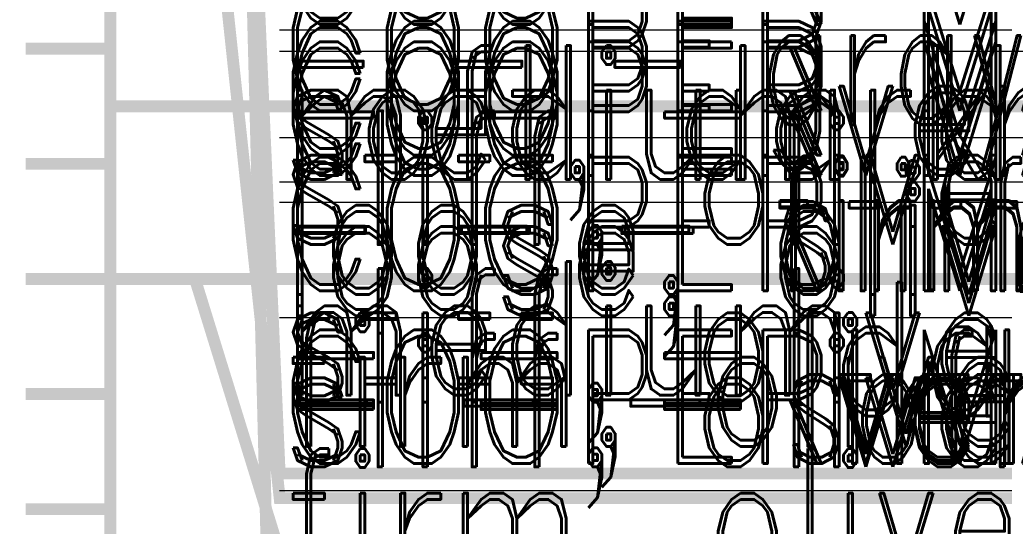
# Model space of a CAD drawing. Extents: x -2 to 113, y -136 to 16.
# Tile 31 of 256: x 12.23 to 20.78, y -92.79 to -88.39. Entities that reach past the tile are written whole.
import ezdxf
from ezdxf.enums import TextEntityAlignment as Align

# ---------------------------------------------------------------- set-up
doc = ezdxf.new("R2010")
doc.units = 0
doc.header["$MEASUREMENT"] = 0
doc.linetypes.add('SOLID', pattern=[0])
doc.layers.get('0').update_dxf_attribs({"linetype": 'SOLID'})
for name, color, linetype in [('1', 7, 'SOLID'), ('10', 7, 'SOLID'), ('11', 7, 'SOLID'), ('12', 7, 'SOLID'), ('13', 7, 'SOLID'), ('14', 7, 'SOLID'), ('15', 7, 'SOLID'), ('16', 7, 'SOLID'), ('17', 7, 'SOLID'), ('18', 7, 'SOLID'), ('19', 7, 'SOLID'), ('2', 7, 'SOLID'), ('20', 7, 'SOLID'), ('21', 7, 'SOLID'), ('22', 7, 'SOLID'), ('23', 7, 'SOLID'), ('24', 7, 'SOLID'), ('25', 7, 'SOLID'), ('26', 7, 'SOLID'), ('27', 7, 'SOLID'), ('28', 7, 'SOLID'), ('29', 7, 'SOLID'), ('3', 7, 'SOLID'), ('30', 7, 'SOLID'), ('31', 7, 'SOLID'), ('32', 7, 'SOLID'), ('33', 7, 'SOLID'), ('34', 7, 'SOLID'), ('35', 7, 'SOLID'), ('36', 7, 'SOLID'), ('37', 7, 'SOLID'), ('38', 7, 'SOLID'), ('39', 7, 'SOLID'), ('4', 7, 'SOLID'), ('40', 7, 'SOLID'), ('41', 7, 'SOLID'), ('42', 7, 'SOLID'), ('43', 7, 'SOLID'), ('44', 7, 'SOLID'), ('45', 7, 'SOLID'), ('46', 7, 'SOLID'), ('47', 7, 'SOLID'), ('48', 7, 'SOLID'), ('49', 7, 'SOLID'), ('5', 7, 'SOLID'), ('50', 7, 'SOLID'), ('51', 7, 'SOLID'), ('52', 7, 'SOLID'), ('53', 7, 'SOLID'), ('54', 7, 'SOLID'), ('55', 7, 'SOLID'), ('56', 7, 'SOLID'), ('57', 7, 'SOLID'), ('58', 7, 'SOLID'), ('59', 7, 'SOLID'), ('6', 7, 'SOLID'), ('60', 7, 'SOLID'), ('61', 7, 'SOLID'), ('62', 7, 'SOLID'), ('63', 7, 'SOLID'), ('64', 7, 'SOLID'), ('65', 7, 'SOLID'), ('66', 7, 'SOLID'), ('67', 7, 'SOLID'), ('68', 7, 'SOLID'), ('7', 7, 'SOLID'), ('8', 7, 'SOLID'), ('9', 7, 'SOLID')]:
    doc.layers.add(name, color=color, linetype=linetype)
doc.styles.add('ROMAND', font='romand', dxfattribs={"height": 1})

msp = doc.modelspace()

# ---------------------------------------------------------------- linework, layer by layer
at = {"color": 7, "linetype": 'SOLID', "const_width": 0.1029}
for points in [[(13.0178, -13.1385), (13.0178, -125.6385)], [(13.0178, -88.6385), (12.2825, -88.6385)], [(13.0178, -89.6385), (12.2825, -89.6385)], [(13.0178, -90.6385), (12.2825, -90.6385)], [(13.0178, -91.6385), (12.2825, -91.6385)], [(13.0178, -92.6385), (12.2825, -92.6385)]]:
    msp.add_lwpolyline(points, dxfattribs=at)
at = {"layer": '1', "color": 7, "linetype": 'SOLID', "const_width": 0.1029}
for points in [[(13.0178, -13.1385), (13.0178, -125.6385)], [(13.0178, -88.6385), (12.2825, -88.6385)], [(13.0178, -89.6385), (12.2825, -89.6385)], [(13.0178, -90.6385), (12.2825, -90.6385)], [(13.0178, -91.6385), (12.2825, -91.6385)], [(13.0178, -92.6385), (12.2825, -92.6385)]]:
    msp.add_lwpolyline(points, dxfattribs=at)
at = {"layer": '10', "color": 7, "linetype": 'SOLID', "const_width": 0.1029}
for points in [[(13.0178, -13.1385), (13.0178, -125.6385)], [(13.0178, -88.6385), (12.2825, -88.6385)], [(13.0178, -89.6385), (12.2825, -89.6385)], [(13.0178, -90.6385), (12.2825, -90.6385)], [(13.0178, -90.6385), (13.7531, -90.6385), (14.4884, -93.0172), (48.3119, -93.0172), (49.0472, -90.6385), (49.7825, -90.6385)], [(13.0178, -91.6385), (12.2825, -91.6385)], [(13.0178, -92.6385), (12.2825, -92.6385)]]:
    msp.add_lwpolyline(points, dxfattribs=at)
at = {"layer": '11', "color": 7, "linetype": 'SOLID', "const_width": 0.1029}
for points in [[(13.0178, -13.1385), (13.0178, -125.6385)], [(13.0178, -88.6385), (12.2825, -88.6385)], [(13.0178, -89.6385), (12.2825, -89.6385)], [(13.0178, -90.6385), (12.2825, -90.6385)], [(13.0178, -91.6385), (12.2825, -91.6385)], [(13.0178, -92.6385), (12.2825, -92.6385)]]:
    msp.add_lwpolyline(points, dxfattribs=at)
at = {"layer": '12', "color": 7, "linetype": 'SOLID', "const_width": 0.1029}
for points in [[(13.0178, -13.1385), (13.0178, -125.6385)], [(13.0178, -88.6385), (12.2825, -88.6385)], [(13.0178, -89.6385), (12.2825, -89.6385)], [(13.0178, -90.6385), (12.2825, -90.6385)], [(13.0178, -91.6385), (12.2825, -91.6385)], [(13.0178, -92.6385), (12.2825, -92.6385)]]:
    msp.add_lwpolyline(points, dxfattribs=at)
at = {"layer": '13', "color": 7, "linetype": 'SOLID', "const_width": 0.1029}
for points in [[(13.0178, -13.1385), (13.0178, -125.6385)], [(13.0178, -88.6385), (12.2825, -88.6385)], [(13.0178, -89.6385), (12.2825, -89.6385)], [(13.0178, -90.6385), (12.2825, -90.6385)], [(13.0178, -91.6385), (12.2825, -91.6385)], [(13.0178, -92.6385), (12.2825, -92.6385)]]:
    msp.add_lwpolyline(points, dxfattribs=at)
at = {"layer": '14', "color": 7, "linetype": 'SOLID', "const_width": 0.1029}
for points in [[(13.0178, -13.1385), (13.0178, -125.6385)], [(13.0178, -88.6385), (12.2825, -88.6385)], [(13.0178, -89.6385), (12.2825, -89.6385)], [(13.0178, -90.6385), (12.2825, -90.6385)], [(13.0178, -91.6385), (12.2825, -91.6385)], [(13.0178, -92.6385), (12.2825, -92.6385)]]:
    msp.add_lwpolyline(points, dxfattribs=at)
at = {"layer": '15', "color": 7, "linetype": 'SOLID', "const_width": 0.1029}
for points in [[(13.0178, -13.1385), (13.0178, -125.6385)], [(13.0178, -88.6385), (12.2825, -88.6385)], [(13.0178, -89.6385), (12.2825, -89.6385)], [(13.0178, -90.6385), (12.2825, -90.6385)], [(13.0178, -91.6385), (12.2825, -91.6385)], [(13.0178, -92.6385), (12.2825, -92.6385)]]:
    msp.add_lwpolyline(points, dxfattribs=at)
at = {"layer": '16', "color": 7, "linetype": 'SOLID', "const_width": 0.1029}
for points in [[(13.0178, -13.1385), (13.0178, -125.6385)], [(13.0178, -68.6385), (13.7531, -68.6385), (14.4884, -97.3903), (48.3119, -97.3903), (49.0472, -68.6385), (49.7825, -68.6385)], [(13.0178, -88.6385), (12.2825, -88.6385)], [(13.0178, -89.6385), (12.2825, -89.6385)], [(13.0178, -90.6385), (12.2825, -90.6385)], [(13.0178, -91.6385), (12.2825, -91.6385)], [(13.0178, -92.6385), (12.2825, -92.6385)]]:
    msp.add_lwpolyline(points, dxfattribs=at)
at = {"layer": '17', "color": 7, "linetype": 'SOLID', "const_width": 0.1029}
for points in [[(13.0178, -13.1385), (13.0178, -125.6385)], [(13.0178, -88.6385), (12.2825, -88.6385)], [(13.0178, -89.6385), (12.2825, -89.6385)], [(13.0178, -90.6385), (12.2825, -90.6385)], [(13.0178, -91.6385), (12.2825, -91.6385)], [(13.0178, -92.6385), (12.2825, -92.6385)]]:
    msp.add_lwpolyline(points, dxfattribs=at)
at = {"layer": '18', "color": 7, "linetype": 'SOLID', "const_width": 0.1029}
for points in [[(13.0178, -13.1385), (13.0178, -125.6385)], [(13.0178, -88.6385), (12.2825, -88.6385)], [(13.0178, -89.6385), (12.2825, -89.6385)], [(13.0178, -90.6385), (12.2825, -90.6385)], [(13.0178, -91.6385), (12.2825, -91.6385)], [(13.0178, -92.6385), (12.2825, -92.6385)]]:
    msp.add_lwpolyline(points, dxfattribs=at)
at = {"layer": '19', "color": 7, "linetype": 'SOLID', "const_width": 0.1029}
for points in [[(13.0178, -13.1385), (13.0178, -125.6385)], [(13.0178, -88.6385), (12.2825, -88.6385)], [(13.0178, -89.6385), (12.2825, -89.6385)], [(13.0178, -90.6385), (12.2825, -90.6385)], [(13.0178, -91.6385), (12.2825, -91.6385)], [(13.0178, -92.6385), (12.2825, -92.6385)]]:
    msp.add_lwpolyline(points, dxfattribs=at)
at = {"layer": '2', "color": 7, "linetype": 'SOLID', "const_width": 0.1029}
for points in [[(13.0178, -13.1385), (13.0178, -125.6385)], [(13.0178, -88.6385), (12.2825, -88.6385)], [(13.0178, -89.6385), (12.2825, -89.6385)], [(13.0178, -90.6385), (12.2825, -90.6385)], [(13.0178, -91.6385), (12.2825, -91.6385)], [(13.0178, -92.6385), (12.2825, -92.6385)]]:
    msp.add_lwpolyline(points, dxfattribs=at)
at = {"layer": '20', "color": 7, "linetype": 'SOLID', "const_width": 0.1029}
for points in [[(13.0178, -13.1385), (13.0178, -125.6385)], [(13.0178, -88.6385), (12.2825, -88.6385)], [(13.0178, -89.1385), (49.7825, -89.1385)], [(13.0178, -89.6385), (12.2825, -89.6385)], [(13.0178, -90.6385), (12.2825, -90.6385)], [(13.0178, -91.6385), (12.2825, -91.6385)], [(13.0178, -92.6385), (12.2825, -92.6385)]]:
    msp.add_lwpolyline(points, dxfattribs=at)
at = {"layer": '21', "color": 7, "linetype": 'SOLID', "const_width": 0.1029}
for points in [[(13.0178, -13.1385), (13.0178, -125.6385)], [(13.0178, -88.6385), (12.2825, -88.6385)], [(13.0178, -89.6385), (12.2825, -89.6385)], [(13.0178, -90.6385), (12.2825, -90.6385)], [(13.0178, -91.6385), (12.2825, -91.6385)], [(13.0178, -92.6385), (12.2825, -92.6385)]]:
    msp.add_lwpolyline(points, dxfattribs=at)
at = {"layer": '22', "color": 7, "linetype": 'SOLID', "const_width": 0.1029}
for points in [[(13.0178, -13.1385), (13.0178, -125.6385)], [(13.0178, -88.6385), (12.2825, -88.6385)], [(13.0178, -89.6385), (12.2825, -89.6385)], [(13.0178, -90.6385), (12.2825, -90.6385)], [(13.0178, -91.6385), (12.2825, -91.6385)], [(13.0178, -92.6385), (12.2825, -92.6385)]]:
    msp.add_lwpolyline(points, dxfattribs=at)
at = {"layer": '23', "color": 7, "linetype": 'SOLID', "const_width": 0.1029}
for points in [[(13.0178, -13.1385), (13.0178, -125.6385)], [(13.0178, -88.6385), (12.2825, -88.6385)], [(13.0178, -89.6385), (12.2825, -89.6385)], [(13.0178, -90.6385), (12.2825, -90.6385)], [(13.0178, -91.6385), (12.2825, -91.6385)], [(13.0178, -92.6385), (12.2825, -92.6385)]]:
    msp.add_lwpolyline(points, dxfattribs=at)
at = {"layer": '24', "color": 7, "linetype": 'SOLID', "const_width": 0.1029}
for points in [[(13.0178, -13.1385), (13.0178, -125.6385)], [(13.0178, -88.6385), (12.2825, -88.6385)], [(13.0178, -89.6385), (12.2825, -89.6385)], [(13.0178, -90.6385), (12.2825, -90.6385)], [(13.0178, -91.6385), (12.2825, -91.6385)], [(13.0178, -92.6385), (12.2825, -92.6385)]]:
    msp.add_lwpolyline(points, dxfattribs=at)
at = {"layer": '25', "color": 7, "linetype": 'SOLID', "const_width": 0.1029}
for points in [[(13.0178, -13.1385), (13.0178, -125.6385)], [(13.0178, -88.6385), (12.2825, -88.6385)], [(13.0178, -89.6385), (12.2825, -89.6385)], [(13.0178, -90.6385), (12.2825, -90.6385)], [(13.0178, -91.6385), (12.2825, -91.6385)], [(13.0178, -92.6385), (12.2825, -92.6385)]]:
    msp.add_lwpolyline(points, dxfattribs=at)
at = {"layer": '26', "color": 7, "linetype": 'SOLID', "const_width": 0.1029}
for points in [[(13.0178, -13.1385), (13.0178, -125.6385)], [(13.0178, -88.6385), (12.2825, -88.6385)], [(13.0178, -89.6385), (12.2825, -89.6385)], [(13.0178, -90.6385), (12.2825, -90.6385)], [(13.0178, -91.6385), (12.2825, -91.6385)], [(13.0178, -92.6385), (12.2825, -92.6385)]]:
    msp.add_lwpolyline(points, dxfattribs=at)
at = {"layer": '27', "color": 7, "linetype": 'SOLID', "const_width": 0.1029}
for points in [[(13.0178, -13.1385), (13.0178, -125.6385)], [(13.0178, -88.6385), (12.2825, -88.6385)], [(13.0178, -89.6385), (12.2825, -89.6385)], [(13.0178, -90.6385), (12.2825, -90.6385)], [(13.0178, -91.6385), (12.2825, -91.6385)], [(13.0178, -92.6385), (12.2825, -92.6385)]]:
    msp.add_lwpolyline(points, dxfattribs=at)
at = {"layer": '28', "color": 7, "linetype": 'SOLID', "const_width": 0.1029}
for points in [[(13.0178, -13.1385), (13.0178, -125.6385)], [(13.0178, -88.6385), (12.2825, -88.6385)], [(13.0178, -89.6385), (12.2825, -89.6385)], [(13.0178, -90.6385), (12.2825, -90.6385)], [(13.0178, -91.6385), (12.2825, -91.6385)], [(13.0178, -92.6385), (12.2825, -92.6385)]]:
    msp.add_lwpolyline(points, dxfattribs=at)
at = {"layer": '29', "color": 7, "linetype": 'SOLID', "const_width": 0.1029}
for points in [[(13.0178, -13.1385), (13.0178, -125.6385)], [(13.0178, -88.6385), (12.2825, -88.6385)], [(13.0178, -89.6385), (12.2825, -89.6385)], [(13.0178, -90.6385), (12.2825, -90.6385)], [(13.0178, -91.6385), (12.2825, -91.6385)], [(13.0178, -92.6385), (12.2825, -92.6385)]]:
    msp.add_lwpolyline(points, dxfattribs=at)
at = {"layer": '3', "color": 7, "linetype": 'SOLID', "const_width": 0.1029}
for points in [[(13.0178, -13.1385), (13.0178, -125.6385)], [(13.0178, -88.6385), (12.2825, -88.6385)], [(13.0178, -89.6385), (12.2825, -89.6385)], [(13.0178, -90.6385), (12.2825, -90.6385)], [(13.0178, -91.6385), (12.2825, -91.6385)], [(13.0178, -92.6385), (12.2825, -92.6385)]]:
    msp.add_lwpolyline(points, dxfattribs=at)
at = {"layer": '30', "color": 7, "linetype": 'SOLID', "const_width": 0.1029}
for points in [[(13.0178, -13.1385), (13.0178, -125.6385)], [(13.0178, -88.6385), (12.2825, -88.6385)], [(13.0178, -89.6385), (12.2825, -89.6385)], [(13.0178, -90.6385), (12.2825, -90.6385)], [(13.0178, -91.6385), (12.2825, -91.6385)], [(13.0178, -92.6385), (12.2825, -92.6385)]]:
    msp.add_lwpolyline(points, dxfattribs=at)
at = {"layer": '31', "color": 7, "linetype": 'SOLID', "const_width": 0.1029}
for points in [[(13.0178, -13.1385), (13.0178, -125.6385)], [(13.0178, -88.6385), (12.2825, -88.6385)], [(13.0178, -89.6385), (12.2825, -89.6385)], [(13.0178, -90.6385), (12.2825, -90.6385)], [(13.0178, -91.6385), (12.2825, -91.6385)], [(13.0178, -92.6385), (12.2825, -92.6385)]]:
    msp.add_lwpolyline(points, dxfattribs=at)
at = {"layer": '32', "color": 7, "linetype": 'SOLID', "const_width": 0.1029}
for points in [[(13.0178, -13.1385), (13.0178, -125.6385)], [(13.0178, -88.6385), (12.2825, -88.6385)], [(13.0178, -89.6385), (12.2825, -89.6385)], [(13.0178, -90.6385), (12.2825, -90.6385)], [(13.0178, -91.6385), (12.2825, -91.6385)], [(13.0178, -92.6385), (12.2825, -92.6385)]]:
    msp.add_lwpolyline(points, dxfattribs=at)
at = {"layer": '33', "color": 7, "linetype": 'SOLID', "const_width": 0.1029}
for points in [[(13.0178, -13.1385), (13.0178, -125.6385)], [(13.0178, -88.6385), (12.2825, -88.6385)], [(13.0178, -89.6385), (12.2825, -89.6385)], [(13.0178, -90.6385), (12.2825, -90.6385)], [(13.0178, -91.6385), (12.2825, -91.6385)], [(13.0178, -92.6385), (12.2825, -92.6385)]]:
    msp.add_lwpolyline(points, dxfattribs=at)
at = {"layer": '34', "color": 7, "linetype": 'SOLID', "const_width": 0.1029}
for points in [[(13.0178, -13.1385), (13.0178, -125.6385)], [(13.0178, -88.6385), (12.2825, -88.6385)], [(13.0178, -89.6385), (12.2825, -89.6385)], [(13.0178, -90.6385), (12.2825, -90.6385)], [(13.0178, -91.6385), (12.2825, -91.6385)], [(13.0178, -92.6385), (12.2825, -92.6385)]]:
    msp.add_lwpolyline(points, dxfattribs=at)
at = {"layer": '35', "color": 7, "linetype": 'SOLID', "const_width": 0.1029}
for points in [[(13.0178, -13.1385), (13.0178, -125.6385)], [(13.0178, -88.6385), (12.2825, -88.6385)], [(13.0178, -89.6385), (12.2825, -89.6385)], [(13.0178, -90.6385), (12.2825, -90.6385)], [(13.0178, -91.6385), (12.2825, -91.6385)], [(13.0178, -92.6385), (12.2825, -92.6385)]]:
    msp.add_lwpolyline(points, dxfattribs=at)
at = {"layer": '36', "color": 7, "linetype": 'SOLID', "const_width": 0.1029}
for points in [[(13.0178, -13.1385), (13.0178, -125.6385)], [(13.0178, -88.6385), (12.2825, -88.6385)], [(13.0178, -89.6385), (12.2825, -89.6385)], [(13.0178, -90.6385), (12.2825, -90.6385)], [(13.0178, -91.6385), (12.2825, -91.6385)], [(13.0178, -92.6385), (12.2825, -92.6385)]]:
    msp.add_lwpolyline(points, dxfattribs=at)
at = {"layer": '37', "color": 7, "linetype": 'SOLID', "const_width": 0.1029}
for points in [[(13.0178, -13.1385), (13.0178, -125.6385)], [(13.0178, -88.6385), (12.2825, -88.6385)], [(13.0178, -89.6385), (12.2825, -89.6385)], [(13.0178, -90.6385), (12.2825, -90.6385)], [(13.0178, -91.6385), (12.2825, -91.6385)], [(13.0178, -92.6385), (12.2825, -92.6385)]]:
    msp.add_lwpolyline(points, dxfattribs=at)
at = {"layer": '38', "color": 7, "linetype": 'SOLID', "const_width": 0.1029}
for points in [[(13.0178, -13.1385), (13.0178, -125.6385)], [(13.0178, -88.6385), (12.2825, -88.6385)], [(13.0178, -89.6385), (12.2825, -89.6385)], [(13.0178, -90.6385), (12.2825, -90.6385)], [(13.0178, -91.6385), (12.2825, -91.6385)], [(13.0178, -92.6385), (12.2825, -92.6385)]]:
    msp.add_lwpolyline(points, dxfattribs=at)
at = {"layer": '39', "color": 7, "linetype": 'SOLID', "const_width": 0.1029}
for points in [[(13.0178, -13.1385), (13.0178, -125.6385)], [(13.0178, -88.6385), (12.2825, -88.6385)], [(13.0178, -89.6385), (12.2825, -89.6385)], [(13.0178, -90.6385), (12.2825, -90.6385)], [(13.0178, -91.6385), (12.2825, -91.6385)], [(13.0178, -92.6385), (12.2825, -92.6385)]]:
    msp.add_lwpolyline(points, dxfattribs=at)
at = {"layer": '4', "color": 7, "linetype": 'SOLID', "const_width": 0.1029}
for points in [[(13.0178, -13.1385), (13.0178, -125.6385)], [(13.0178, -88.6385), (12.2825, -88.6385)], [(13.0178, -89.6385), (12.2825, -89.6385)], [(13.0178, -90.6385), (12.2825, -90.6385)], [(13.0178, -91.6385), (12.2825, -91.6385)], [(13.0178, -92.6385), (12.2825, -92.6385)]]:
    msp.add_lwpolyline(points, dxfattribs=at)
at = {"layer": '40', "color": 7, "linetype": 'SOLID', "const_width": 0.1029}
for points in [[(13.0178, -13.1385), (13.0178, -125.6385)], [(13.0178, -88.6385), (12.2825, -88.6385)], [(13.0178, -89.6385), (12.2825, -89.6385)], [(13.0178, -90.6385), (12.2825, -90.6385)], [(13.0178, -91.6385), (12.2825, -91.6385)], [(13.0178, -92.6385), (12.2825, -92.6385)]]:
    msp.add_lwpolyline(points, dxfattribs=at)
at = {"layer": '41', "color": 7, "linetype": 'SOLID', "const_width": 0.1029}
for points in [[(13.0178, -13.1385), (13.0178, -125.6385)], [(13.0178, -88.6385), (12.2825, -88.6385)], [(13.0178, -89.6385), (12.2825, -89.6385)], [(13.0178, -90.6385), (12.2825, -90.6385)], [(13.0178, -91.6385), (12.2825, -91.6385)], [(13.0178, -92.6385), (12.2825, -92.6385)]]:
    msp.add_lwpolyline(points, dxfattribs=at)
at = {"layer": '42', "color": 7, "linetype": 'SOLID', "const_width": 0.1029}
for points in [[(13.0178, -13.1385), (13.0178, -125.6385)], [(13.0178, -88.6385), (12.2825, -88.6385)], [(13.0178, -89.6385), (12.2825, -89.6385)], [(13.0178, -90.6385), (12.2825, -90.6385)], [(13.0178, -91.6385), (12.2825, -91.6385)], [(13.0178, -92.6385), (12.2825, -92.6385)]]:
    msp.add_lwpolyline(points, dxfattribs=at)
at = {"layer": '43', "color": 7, "linetype": 'SOLID', "const_width": 0.1029}
for points in [[(13.0178, -13.1385), (13.0178, -125.6385)], [(13.0178, -88.6385), (12.2825, -88.6385)], [(13.0178, -89.6385), (12.2825, -89.6385)], [(13.0178, -90.6385), (12.2825, -90.6385)], [(13.0178, -91.6385), (12.2825, -91.6385)], [(13.0178, -92.6385), (12.2825, -92.6385)]]:
    msp.add_lwpolyline(points, dxfattribs=at)
at = {"layer": '44', "color": 7, "linetype": 'SOLID', "const_width": 0.1029}
for points in [[(13.0178, -13.1385), (13.0178, -125.6385)], [(13.0178, -88.6385), (12.2825, -88.6385)], [(13.0178, -89.6385), (12.2825, -89.6385)], [(13.0178, -90.6385), (12.2825, -90.6385)], [(13.0178, -91.6385), (12.2825, -91.6385)], [(13.0178, -92.6385), (12.2825, -92.6385)]]:
    msp.add_lwpolyline(points, dxfattribs=at)
at = {"layer": '45', "color": 7, "linetype": 'SOLID', "const_width": 0.1029}
for points in [[(13.0178, -13.1385), (13.0178, -125.6385)], [(13.0178, -88.6385), (12.2825, -88.6385)], [(13.0178, -89.6385), (12.2825, -89.6385)], [(13.0178, -90.6385), (12.2825, -90.6385)], [(13.0178, -91.6385), (12.2825, -91.6385)], [(13.0178, -92.6385), (12.2825, -92.6385)]]:
    msp.add_lwpolyline(points, dxfattribs=at)
at = {"layer": '46', "color": 7, "linetype": 'SOLID', "const_width": 0.1029}
for points in [[(13.0178, -13.1385), (13.0178, -125.6385)], [(13.0178, -88.6385), (12.2825, -88.6385)], [(13.0178, -89.6385), (12.2825, -89.6385)], [(13.0178, -90.6385), (12.2825, -90.6385)], [(13.0178, -91.6385), (12.2825, -91.6385)], [(13.0178, -92.6385), (12.2825, -92.6385)]]:
    msp.add_lwpolyline(points, dxfattribs=at)
at = {"layer": '47', "color": 7, "linetype": 'SOLID', "const_width": 0.1029}
for points in [[(13.0178, -13.1385), (13.0178, -125.6385)], [(13.0178, -75.6385), (13.7531, -75.6385), (14.4884, -92.3278), (48.3119, -92.3278), (49.0472, -75.6385), (49.7825, -75.6385)], [(13.0178, -88.6385), (12.2825, -88.6385)], [(13.0178, -89.6385), (12.2825, -89.6385)], [(13.0178, -90.6385), (12.2825, -90.6385)], [(13.0178, -91.6385), (12.2825, -91.6385)], [(13.0178, -92.6385), (12.2825, -92.6385)]]:
    msp.add_lwpolyline(points, dxfattribs=at)
at = {"layer": '48', "color": 7, "linetype": 'SOLID', "const_width": 0.1029}
for points in [[(13.0178, -13.1385), (13.0178, -125.6385)], [(13.0178, -88.6385), (12.2825, -88.6385)], [(13.0178, -89.6385), (12.2825, -89.6385)], [(13.0178, -90.6385), (12.2825, -90.6385)], [(13.0178, -91.6385), (12.2825, -91.6385)], [(13.0178, -92.6385), (12.2825, -92.6385)]]:
    msp.add_lwpolyline(points, dxfattribs=at)
at = {"layer": '49', "color": 7, "linetype": 'SOLID', "const_width": 0.1029}
for points in [[(13.0178, -13.1385), (13.0178, -125.6385)], [(13.0178, -88.6385), (12.2825, -88.6385)], [(13.0178, -89.6385), (12.2825, -89.6385)], [(13.0178, -90.6385), (12.2825, -90.6385)], [(13.0178, -91.6385), (12.2825, -91.6385)], [(13.0178, -92.6385), (12.2825, -92.6385)]]:
    msp.add_lwpolyline(points, dxfattribs=at)
at = {"layer": '5', "color": 7, "linetype": 'SOLID', "const_width": 0.1029}
for points in [[(13.0178, -13.1385), (13.0178, -125.6385)], [(13.0178, -88.6385), (12.2825, -88.6385)], [(13.0178, -89.6385), (12.2825, -89.6385)], [(13.0178, -90.6385), (12.2825, -90.6385)], [(13.0178, -91.6385), (12.2825, -91.6385)], [(13.0178, -92.6385), (12.2825, -92.6385)]]:
    msp.add_lwpolyline(points, dxfattribs=at)
at = {"layer": '50', "color": 7, "linetype": 'SOLID', "const_width": 0.1029}
for points in [[(13.0178, -13.1385), (13.0178, -125.6385)], [(13.0178, -88.6385), (12.2825, -88.6385)], [(13.0178, -89.6385), (12.2825, -89.6385)], [(13.0178, -90.6385), (12.2825, -90.6385)], [(13.0178, -91.6385), (12.2825, -91.6385)], [(13.0178, -92.6385), (12.2825, -92.6385)]]:
    msp.add_lwpolyline(points, dxfattribs=at)
at = {"layer": '51', "color": 7, "linetype": 'SOLID', "const_width": 0.1029}
for points in [[(13.0178, -13.1385), (13.0178, -125.6385)], [(13.0178, -88.6385), (12.2825, -88.6385)], [(13.0178, -89.6385), (12.2825, -89.6385)], [(13.0178, -90.6385), (12.2825, -90.6385)], [(13.0178, -91.6385), (12.2825, -91.6385)], [(13.0178, -92.6385), (12.2825, -92.6385)]]:
    msp.add_lwpolyline(points, dxfattribs=at)
at = {"layer": '52', "color": 7, "linetype": 'SOLID', "const_width": 0.1029}
for points in [[(13.0178, -13.1385), (13.0178, -125.6385)], [(13.0178, -88.6385), (12.2825, -88.6385)], [(13.0178, -89.6385), (12.2825, -89.6385)], [(13.0178, -90.6385), (12.2825, -90.6385)], [(13.0178, -91.6385), (12.2825, -91.6385)], [(13.0178, -92.6385), (12.2825, -92.6385)]]:
    msp.add_lwpolyline(points, dxfattribs=at)
at = {"layer": '53', "color": 7, "linetype": 'SOLID', "const_width": 0.1029}
for points in [[(13.0178, -13.1385), (13.0178, -125.6385)], [(13.0178, -88.6385), (12.2825, -88.6385)], [(13.0178, -89.6385), (12.2825, -89.6385)], [(13.0178, -90.6385), (12.2825, -90.6385)], [(13.0178, -91.6385), (12.2825, -91.6385)], [(13.0178, -92.6385), (12.2825, -92.6385)]]:
    msp.add_lwpolyline(points, dxfattribs=at)
at = {"layer": '54', "color": 7, "linetype": 'SOLID', "const_width": 0.1029}
for points in [[(13.0178, -13.1385), (13.0178, -125.6385)], [(13.0178, -88.6385), (12.2825, -88.6385)], [(13.0178, -89.6385), (12.2825, -89.6385)], [(13.0178, -90.6385), (12.2825, -90.6385)], [(13.0178, -91.6385), (12.2825, -91.6385)], [(13.0178, -92.6385), (12.2825, -92.6385)]]:
    msp.add_lwpolyline(points, dxfattribs=at)
at = {"layer": '55', "color": 7, "linetype": 'SOLID', "const_width": 0.1029}
for points in [[(13.0178, -13.1385), (13.0178, -125.6385)], [(13.0178, -88.6385), (12.2825, -88.6385)], [(13.0178, -89.6385), (12.2825, -89.6385)], [(13.0178, -90.6385), (12.2825, -90.6385)], [(13.0178, -91.6385), (12.2825, -91.6385)], [(13.0178, -92.6385), (12.2825, -92.6385)]]:
    msp.add_lwpolyline(points, dxfattribs=at)
at = {"layer": '56', "color": 7, "linetype": 'SOLID', "const_width": 0.1029}
for points in [[(13.0178, -13.1385), (13.0178, -125.6385)], [(13.0178, -88.6385), (12.2825, -88.6385)], [(13.0178, -89.6385), (12.2825, -89.6385)], [(13.0178, -90.6385), (12.2825, -90.6385)], [(13.0178, -91.6385), (12.2825, -91.6385)], [(13.0178, -92.6385), (12.2825, -92.6385)]]:
    msp.add_lwpolyline(points, dxfattribs=at)
at = {"layer": '57', "color": 7, "linetype": 'SOLID', "const_width": 0.1029}
for points in [[(13.0178, -13.1385), (13.0178, -125.6385)], [(13.0178, -88.6385), (12.2825, -88.6385)], [(13.0178, -89.6385), (12.2825, -89.6385)], [(13.0178, -90.6385), (12.2825, -90.6385)], [(13.0178, -91.6385), (12.2825, -91.6385)], [(13.0178, -92.6385), (12.2825, -92.6385)]]:
    msp.add_lwpolyline(points, dxfattribs=at)
at = {"layer": '58', "color": 7, "linetype": 'SOLID', "const_width": 0.1029}
for points in [[(13.0178, -13.1385), (13.0178, -125.6385)], [(13.0178, -88.6385), (12.2825, -88.6385)], [(13.0178, -89.6385), (12.2825, -89.6385)], [(13.0178, -90.6385), (12.2825, -90.6385)], [(13.0178, -91.6385), (12.2825, -91.6385)], [(13.0178, -92.6385), (12.2825, -92.6385)]]:
    msp.add_lwpolyline(points, dxfattribs=at)
at = {"layer": '59', "color": 7, "linetype": 'SOLID', "const_width": 0.1029}
for points in [[(13.0178, -13.1385), (13.0178, -125.6385)], [(13.0178, -88.6385), (12.2825, -88.6385)], [(13.0178, -89.6385), (12.2825, -89.6385)], [(13.0178, -90.6385), (12.2825, -90.6385)], [(13.0178, -91.6385), (12.2825, -91.6385)], [(13.0178, -92.6385), (12.2825, -92.6385)]]:
    msp.add_lwpolyline(points, dxfattribs=at)
at = {"layer": '6', "color": 7, "linetype": 'SOLID', "const_width": 0.1029}
for points in [[(13.0178, -13.1385), (13.0178, -125.6385)], [(13.0178, -88.6385), (12.2825, -88.6385)], [(13.0178, -89.6385), (12.2825, -89.6385)], [(13.0178, -90.6385), (12.2825, -90.6385)], [(13.0178, -90.6385), (49.7825, -90.6385)], [(13.0178, -91.6385), (12.2825, -91.6385)], [(13.0178, -92.6385), (12.2825, -92.6385)]]:
    msp.add_lwpolyline(points, dxfattribs=at)
at = {"layer": '60', "color": 7, "linetype": 'SOLID', "const_width": 0.1029}
for points in [[(13.0178, -13.1385), (13.0178, -125.6385)], [(13.0178, -88.6385), (12.2825, -88.6385)], [(13.0178, -89.6385), (12.2825, -89.6385)], [(13.0178, -90.6385), (12.2825, -90.6385)], [(13.0178, -91.6385), (12.2825, -91.6385)], [(13.0178, -92.6385), (12.2825, -92.6385)]]:
    msp.add_lwpolyline(points, dxfattribs=at)
at = {"layer": '61', "color": 7, "linetype": 'SOLID', "const_width": 0.1029}
for points in [[(13.0178, -13.1385), (13.0178, -125.6385)], [(13.0178, -85.6385), (13.7531, -85.6385), (14.4884, -92.5429), (48.3119, -92.5429), (49.0472, -85.6385), (49.7825, -85.6385)], [(13.0178, -88.6385), (12.2825, -88.6385)], [(13.0178, -89.6385), (12.2825, -89.6385)], [(13.0178, -90.6385), (12.2825, -90.6385)], [(13.0178, -91.6385), (12.2825, -91.6385)], [(13.0178, -92.6385), (12.2825, -92.6385)]]:
    msp.add_lwpolyline(points, dxfattribs=at)
at = {"layer": '62', "color": 7, "linetype": 'SOLID', "const_width": 0.1029}
for points in [[(13.0178, -13.1385), (13.0178, -125.6385)], [(13.0178, -88.6385), (12.2825, -88.6385)], [(13.0178, -89.6385), (12.2825, -89.6385)], [(13.0178, -90.6385), (12.2825, -90.6385)], [(13.0178, -91.6385), (12.2825, -91.6385)], [(13.0178, -92.6385), (12.2825, -92.6385)]]:
    msp.add_lwpolyline(points, dxfattribs=at)
at = {"layer": '63', "color": 7, "linetype": 'SOLID', "const_width": 0.1029}
for points in [[(13.0178, -13.1385), (13.0178, -125.6385)], [(13.0178, -88.6385), (12.2825, -88.6385)], [(13.0178, -89.6385), (12.2825, -89.6385)], [(13.0178, -90.6385), (12.2825, -90.6385)], [(13.0178, -91.6385), (12.2825, -91.6385)], [(13.0178, -92.6385), (12.2825, -92.6385)]]:
    msp.add_lwpolyline(points, dxfattribs=at)
at = {"layer": '64', "color": 7, "linetype": 'SOLID', "const_width": 0.1029}
for points in [[(13.0178, -13.1385), (13.0178, -125.6385)], [(13.0178, -88.6385), (12.2825, -88.6385)], [(13.0178, -89.6385), (12.2825, -89.6385)], [(13.0178, -90.6385), (12.2825, -90.6385)], [(13.0178, -91.6385), (12.2825, -91.6385)], [(13.0178, -92.6385), (12.2825, -92.6385)]]:
    msp.add_lwpolyline(points, dxfattribs=at)
at = {"layer": '65', "color": 7, "linetype": 'SOLID', "const_width": 0.1029}
for points in [[(13.0178, -13.1385), (13.0178, -125.6385)], [(13.0178, -88.6385), (12.2825, -88.6385)], [(13.0178, -89.6385), (12.2825, -89.6385)], [(13.0178, -90.6385), (12.2825, -90.6385)], [(13.0178, -91.6385), (12.2825, -91.6385)], [(13.0178, -92.6385), (12.2825, -92.6385)]]:
    msp.add_lwpolyline(points, dxfattribs=at)
at = {"layer": '66', "color": 7, "linetype": 'SOLID', "const_width": 0.1029}
for points in [[(13.0178, -13.1385), (13.0178, -125.6385)], [(13.0178, -88.6385), (12.2825, -88.6385)], [(13.0178, -89.6385), (12.2825, -89.6385)], [(13.0178, -90.6385), (12.2825, -90.6385)], [(13.0178, -91.6385), (12.2825, -91.6385)], [(13.0178, -92.6385), (12.2825, -92.6385)]]:
    msp.add_lwpolyline(points, dxfattribs=at)
at = {"layer": '67', "color": 7, "linetype": 'SOLID', "const_width": 0.1029}
for points in [[(13.0178, -13.1385), (13.0178, -125.6385)], [(13.0178, -88.6385), (12.2825, -88.6385)], [(13.0178, -89.6385), (12.2825, -89.6385)], [(13.0178, -90.6385), (12.2825, -90.6385)], [(13.0178, -91.6385), (12.2825, -91.6385)], [(13.0178, -92.6385), (12.2825, -92.6385)]]:
    msp.add_lwpolyline(points, dxfattribs=at)
at = {"layer": '68', "color": 7, "linetype": 'SOLID', "const_width": 0.1029}
for points in [[(13.0178, -13.1385), (13.0178, -125.6385)], [(13.0178, -88.6385), (12.2825, -88.6385)], [(13.0178, -89.6385), (12.2825, -89.6385)], [(13.0178, -90.6385), (12.2825, -90.6385)], [(13.0178, -91.6385), (12.2825, -91.6385)], [(13.0178, -92.6385), (12.2825, -92.6385)]]:
    msp.add_lwpolyline(points, dxfattribs=at)
at = {"layer": '7', "color": 7, "linetype": 'SOLID', "const_width": 0.1029}
for points in [[(13.0178, -13.1385), (13.0178, -125.6385)], [(13.0178, -88.6385), (12.2825, -88.6385)], [(13.0178, -89.6385), (12.2825, -89.6385)], [(13.0178, -90.6385), (12.2825, -90.6385)], [(13.0178, -91.6385), (12.2825, -91.6385)], [(13.0178, -92.6385), (12.2825, -92.6385)]]:
    msp.add_lwpolyline(points, dxfattribs=at)
at = {"layer": '8', "color": 7, "linetype": 'SOLID', "const_width": 0.1029}
for points in [[(13.0178, -13.1385), (13.0178, -125.6385)], [(13.0178, -88.6385), (12.2825, -88.6385)], [(13.0178, -89.6385), (12.2825, -89.6385)], [(13.0178, -90.6385), (12.2825, -90.6385)], [(13.0178, -91.6385), (12.2825, -91.6385)], [(13.0178, -92.6385), (12.2825, -92.6385)]]:
    msp.add_lwpolyline(points, dxfattribs=at)
at = {"layer": '9', "color": 7, "linetype": 'SOLID', "const_width": 0.1029}
for points in [[(13.0178, -13.1385), (13.0178, -125.6385)], [(13.0178, -88.6385), (12.2825, -88.6385)], [(13.0178, -89.6385), (12.2825, -89.6385)], [(13.0178, -90.6385), (12.2825, -90.6385)], [(13.0178, -91.6385), (12.2825, -91.6385)], [(13.0178, -92.6385), (12.2825, -92.6385)]]:
    msp.add_lwpolyline(points, dxfattribs=at)

# ---------------------------------------------------------------- texts
at = {"layer": '10', "color": 7, "style": 'ROMAND', "width": 0.78}
for s, p in [('medium dense, dark gray and brown, fine to', (14.4884, -88.6109)), ('medium', (14.4884, -90.4859))]:
    msp.add_text(s, height=1.1625, dxfattribs=at).set_placement(p, align=Align.TOP_LEFT)
at = {"layer": '12', "color": 7, "style": 'ROMAND', "width": 0.78}
for s, p in [('%%uCOOPER MARL: SANDY SILT(ML)%%u', (14.4884, -88.5778)), ('stiff, olive green, fine; with trace shell', (14.4884, -91.1091))]:
    msp.add_text(s, height=1.1625, dxfattribs=at).set_placement(p, align=Align.TOP_LEFT)
at = {"layer": '14', "color": 7, "style": 'ROMAND', "width": 0.78}
msp.add_text('- - - firm', height=1.1625, dxfattribs=at).set_placement((14.4884, -89.5705), align=Align.TOP_LEFT)
at = {"layer": '16', "color": 7, "style": 'ROMAND', "width": 0.78}
for s, p in [('- - - very loose', (14.4884, -88.5778)), ('- - - very loose, dark olive green; with trace', (14.4884, -91.1091))]:
    msp.add_text(s, height=1.1625, dxfattribs=at).set_placement(p, align=Align.TOP_LEFT)
at = {"layer": '20', "color": 7, "style": 'ROMAND', "width": 0.78}
for s, p in [('%%uCOOPER MARL: SANDY SILTY (ML)%%u', (14.4884, -89.5797)), ('firm, olive green, fine', (14.4884, -92.1109))]:
    msp.add_text(s, height=1.1625, dxfattribs=at).set_placement(p, align=Align.TOP_LEFT)
at = {"layer": '22', "color": 7, "style": 'ROMAND', "width": 0.78}
msp.add_text('- - - soft', height=1.1625, dxfattribs=at).set_placement((14.4884, -91.0797), align=Align.TOP_LEFT)
at = {"layer": '24', "color": 7, "style": 'ROMAND', "width": 0.78}
msp.add_text('- - - trace shell', height=1.1625, dxfattribs=at).set_placement((14.4884, -91.0797), align=Align.TOP_LEFT)
at = {"layer": '26', "color": 7, "style": 'ROMAND', "width": 0.78}
for s, p in [('%%uCOOPER MARL: SILTY SAND (SM)%%u', (14.4884, -87.0797)), ('loose, olive green; with clay', (14.4884, -89.6109))]:
    msp.add_text(s, height=1.1625, dxfattribs=at).set_placement(p, align=Align.TOP_LEFT)
at = {"layer": '27', "color": 7, "style": 'ROMAND', "width": 0.78}
msp.add_text('- - - firm', height=1.1625, dxfattribs=at).set_placement((14.4884, -89.5797), align=Align.TOP_LEFT)
at = {"layer": '30', "color": 7, "style": 'ROMAND', "width": 0.78}
msp.add_text('soft, dark olive green, fine', height=1.1625, dxfattribs=at).set_placement((14.4884, -88.6109), align=Align.TOP_LEFT)
at = {"layer": '47', "color": 7, "style": 'ROMAND', "width": 0.78}
for s, p in [('%%uCOOPER MARL: SILTY SAND (SM)%%u', (14.4884, -87.2653)), ('loose, olive green, fine', (14.4884, -89.7966))]:
    msp.add_text(s, height=1.1625, dxfattribs=at).set_placement(p, align=Align.TOP_LEFT)
at = {"layer": '50', "color": 7, "style": 'ROMAND', "width": 0.78}
msp.add_text('- - - stiff', height=1.1625, dxfattribs=at).set_placement((14.4884, -89.5797), align=Align.TOP_LEFT)
at = {"layer": '52', "color": 7, "style": 'ROMAND', "width": 0.78}
msp.add_text('- - - very stiff', height=1.1625, dxfattribs=at).set_placement((14.4884, -91.0797), align=Align.TOP_LEFT)
at = {"layer": '57', "color": 7, "style": 'ROMAND', "width": 0.78}
msp.add_text('- - - very stiff', height=1.1625, dxfattribs=at).set_placement((14.4884, -91.0797), align=Align.TOP_LEFT)
at = {"layer": '59', "color": 7, "style": 'ROMAND', "width": 0.78}
for s, p in [('%%uCOOPER MARL: SANDY SILT (ML)%%u', (14.4884, -88.0153)), ('stiff, olive green', (14.4884, -90.5466))]:
    msp.add_text(s, height=1.1625, dxfattribs=at).set_placement(p, align=Align.TOP_LEFT)
at = {"layer": '6', "color": 7, "style": 'ROMAND', "width": 0.78}
msp.add_text('%%uCOOPER MARL: SANDY SILT (ML)%%u', height=1.1625, dxfattribs=at).set_placement((14.4884, -91.0797), align=Align.TOP_LEFT)
at = {"layer": '61', "color": 7, "style": 'ROMAND', "width": 0.78}
for s, p in [('- - - gray', (14.4884, -88.1367)), ('- - - dark gray', (14.4884, -90.6679))]:
    msp.add_text(s, height=1.1625, dxfattribs=at).set_placement(p, align=Align.TOP_LEFT)
at = {"layer": '63', "color": 7, "style": 'ROMAND', "width": 0.78}
msp.add_text('stiff, olive green', height=1.1625, dxfattribs=at).set_placement((14.4884, -89.1771), align=Align.TOP_LEFT)
at = {"layer": '67', "color": 7, "style": 'ROMAND', "width": 0.78}
msp.add_text('- - - stiff', height=1.1625, dxfattribs=at).set_placement((14.4884, -89.5797), align=Align.TOP_LEFT)
at = {"layer": '8', "color": 7, "style": 'ROMAND', "width": 0.78}
for s, p in [('%%uCOOPER MARL: SILTY CLAY (CL)%%u', (14.4884, -88.3995)), ('firm, olive green; with some sand', (14.4884, -90.9308))]:
    msp.add_text(s, height=1.1625, dxfattribs=at).set_placement(p, align=Align.TOP_LEFT)

doc.saveas('drawing.dxf')
